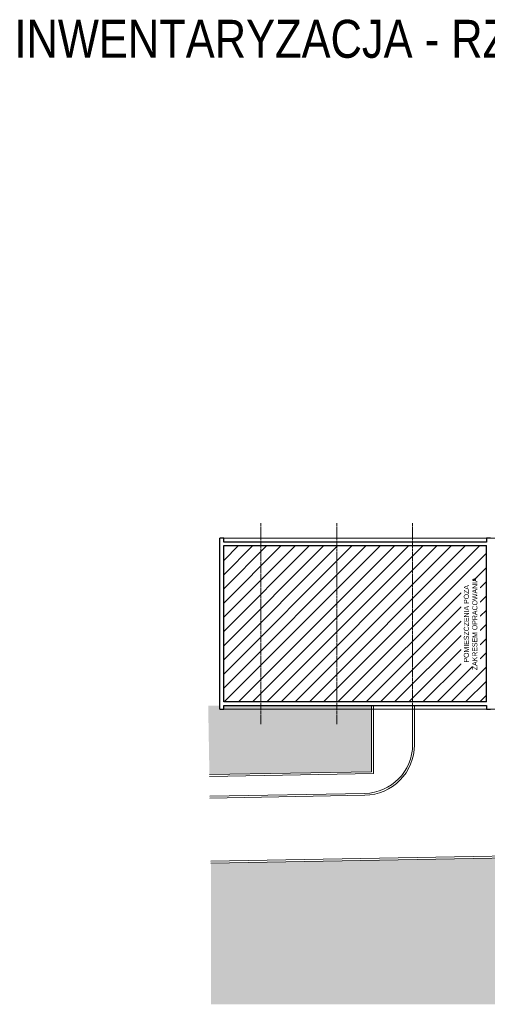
# Model space of a CAD drawing. Header units: millimetres. Extents: x -53179 to 121817, y -123620 to 254214.
# Tile 1 of 256: x -37229 to -240, y -123620 to -45786. Entities that reach past the tile are written whole.
import ezdxf

# ---------------------------------------------------------------- set-up
doc = ezdxf.new("R2010")
doc.units = ezdxf.units.MM
doc.linetypes.add('xref_ACAD-LSN_dyspozytornia_PW_rzuty_12$0$CENTER2', pattern=[28.575, 19.05, -3.175, 3.175, -3.175])
doc.linetypes.add('xref_ACAD-LSN_dyspozytornia_PW_rzuty_12$0$DASHED', pattern=[19.05, 12.7, -6.35])
for name, color, linetype, lineweight in [('xref', 8, 'Continuous', 13), ('xref_ACAD-LSN_dyspozytornia_PW_rzuty_12$0$A hatch', 8, 'Continuous', 5), ('xref_ACAD-LSN_dyspozytornia_PW_rzuty_12$0$A widok wyżej', 8, 'xref_ACAD-LSN_dyspozytornia_PW_rzuty_12$0$DASHED', 9), ('xref_ACAD-LSN_dyspozytornia_PW_rzuty_12$0$A zakres', 8, 'Continuous', 13), ('xref_ACAD-LSN_dyspozytornia_PW_rzuty_12$0$A-Wall', 8, 'Continuous', 25), ('xref_ACAD-LSN_dyspozytornia_PW_rzuty_12$0$S-Grid-Iden', 8, 'xref_ACAD-LSN_dyspozytornia_PW_rzuty_12$0$CENTER2', 9)]:
    doc.layers.add(name, color=color, linetype=linetype, lineweight=lineweight)
doc.styles.add('xref_ACAD-LSN_dyspozytornia_PW_rzuty_12$0$STYL ASA', font='ARIALN.TTF')

# ---------------------------------------------------------------- blocks, each defined once
blk = doc.blocks.new('xref_ACAD-LSN_dyspozytornia_PW_rzuty_12')
at = {"layer": 'xref_ACAD-LSN_dyspozytornia_PW_rzuty_12$0$A hatch'}
h = blk.add_hatch(dxfattribs=at)
h.set_pattern_fill('ANSI31', color=256, scale=25)
h.set_pattern_definition([(45, (0, -10000), (-56.1266, 56.1266), [])])
h.paths.add_polyline_path([(65352.7, 81953.2), (67430.7, 81953.2), (67430.7, 80717.2), (65352.7, 80717.2)])
h.paths.add_polyline_path([(67381.1, 81017.9), (67381.1, 81651.6), (67230.5, 81651.6), (67230.5, 81017.9)], flags=16)
at = {"layer": 'xref_ACAD-LSN_dyspozytornia_PW_rzuty_12$0$A hatch', "transparency": 33554495}
h = blk.add_hatch(dxfattribs=at)
h.set_pattern_fill('GRASS', color=256, scale=4)
h.set_pattern_definition([(90, (0, -10000), (-71.84205, 71.84205), [19.05, -124.6341]), (45, (0, -10000), (-71.84205, 71.84205), [19.05, -82.55]), (135, (0, -10000), (-71.84205, -71.84205), [19.05, -82.55])])
edge = h.paths.add_edge_path()
edge.add_spline(control_points=[(73831.5, 78934.7), (73821.4, 78950.9), (73811.2, 78967.1), (73777.9, 79019.7), (73754.3, 79055.7), (73718.4, 79105.4), (73707.4, 79120), (73684.5, 79148.7), (73672.7, 79162.8), (73654.4, 79183.4), (73648.1, 79190.1), (73632.7, 79206.4), (73623.4, 79215.8), (73602.5, 79235.9), (73590.9, 79246.5), (73522.6, 79306.1), (73459.4, 79350), (73322.2, 79426.9), (73248.2, 79459.9), (73070, 79523.2), (72963.1, 79549.8), (72743.3, 79584.7), (72630.3, 79593.1), (72404.9, 79591.7), (72292.4, 79581.9), (72113.1, 79551), (72044.1, 79535), (71910.9, 79495.5), (71846.7, 79472), (71725, 79417.5), (71667.5, 79386.5), (71560.8, 79317.1), (71511.7, 79278.7), (71449.3, 79219.1), (71431.8, 79201), (71407, 79172.8), (71399, 79163.2), (71383.4, 79143.8), (71375.9, 79133.9), (71359, 79110.8), (71349.9, 79097.5), (71316.2, 79045.2), (71294.2, 79004.5), (71248.1, 78905.3), (71225.8, 78845.3), (71186.7, 78721.6), (71169.7, 78657.8), (71142.4, 78545.8), (71131.5, 78498.1), (71120.5, 78450.3)], knot_values=[0, 0, 0, 0, 57.207065, 57.207065, 187.181956, 187.181956, 242.95388, 242.95388, 298.725803, 298.725803, 326.611765, 326.611765, 366.532108, 366.532108, 413.640335, 413.640335, 636.601339, 636.601339, 859.562342, 859.562342, 1147.4948, 1147.4948, 1435.427258, 1435.427258, 1723.359715, 1723.359715, 1909.892427, 1909.892427, 2096.425139, 2096.425139, 2282.95785, 2282.95785, 2469.490562, 2469.490562, 2547.228377, 2547.228377, 2586.097284, 2586.097284, 2624.966192, 2624.966192, 2675.594063, 2675.594063, 2819.436148, 2819.436148, 3012.724073, 3012.724073, 3206.011998, 3206.011998, 3347.114496, 3347.114496, 3347.114496, 3347.114496], degree=3, periodic=0)
edge.add_line((71120.5, 78450.3), (73831.5, 78934.7))
h.paths.add_polyline_path([(69699.2, 79521.8), (65252.1, 79442.8), (65252.1, 78327.2), (70701.7, 78327.2), (70701.7, 78536.9, 0.419422)])
h.paths.add_polyline_path([(66521.6, 80689.2), (65352.7, 80689.2), (65352.7, 80659.2), (65323.2, 80659.2), (65323.2, 80689.2), (65229.9, 80689.2), (65239.6, 80142.7), (66521.6, 80165.5)])
edge = h.paths.add_edge_path()
edge.add_line((67744.6, 80689.2), (68718.7, 80689.2))
edge.add_line((68718.7, 80689.2), (68718.7, 80265.3))
edge.add_arc((68483.7, 80265.3), 235, -15.04019, 0, ccw=False)
edge.add_line((68710.7, 80204.3), (67744.6, 80187.2))
edge.add_line((67744.6, 80187.2), (67744.6, 80689.2))
edge = h.paths.add_edge_path()
edge.add_line((69340.2, 80689.2), (69815.7, 80689.2))
edge.add_line((69815.7, 80689.2), (69815.7, 80223.9))
edge.add_line((69815.7, 80223.9), (69350.6, 80215.7))
edge.add_arc((69575.2, 80284.7), 235, 180, 197.07407, ccw=False)
edge.add_line((69340.2, 80284.7), (69340.2, 80689.2))
edge = h.paths.add_edge_path()
edge.add_line((70216.7, 80539.2), (71051.7, 80539.2))
edge.add_line((71051.7, 80539.2), (71051.7, 80689.2))
edge.add_line((71051.7, 80689.2), (71234.7, 80689.2))
edge.add_line((71234.7, 80689.2), (71234.7, 80313))
edge.add_arc((71169.7, 80313), 65, 271.01694, 360, ccw=False)
edge.add_line((71170.8, 80248), (70216.7, 80231.1))
edge.add_line((70216.7, 80231.1), (70216.7, 80539.2))
edge = h.paths.add_edge_path()
edge.add_line((72662.7, 80689.2), (72890.7, 80689.2))
edge.add_line((72890.7, 80689.2), (72890.7, 80659.2))
edge.add_line((72890.7, 80659.2), (72903.7, 80659.2))
edge.add_line((72903.7, 80659.2), (72901.8, 80108.7))
edge.add_arc((72897.7, 80343.7), 235, 180, 271.01694, ccw=False)
edge.add_line((72662.7, 80343.7), (72662.7, 80689.2))
at = {"layer": 'xref_ACAD-LSN_dyspozytornia_PW_rzuty_12$0$A hatch'}
for points in [[(66521.6, 80689.2), (66521.6, 80165.5), (65239.6, 80142.7)], [(66536.6, 80689.2), (66536.6, 80150.7), (65239.9, 80127.7)]]:
    blk.add_lwpolyline(points, dxfattribs=at)
for points in [[(66846.7, 80689.2), (66846.7, 80379.4, -0.409025), (66468.5, 79994.5), (65242.7, 79972.7)], [(66861.7, 80689.2), (66861.7, 80379.4, -0.409025), (66468.8, 79979.5), (65242.9, 79957.7)], [(65251.8, 79457.8), (69698.9, 79536.8, -0.419422), (70716.7, 78536.9), (70716.7, 78327.2)], [(65252.1, 79442.8), (69699.2, 79521.8, -0.419422), (70701.7, 78536.9), (70701.7, 78327.2)]]:
    blk.add_lwpolyline(points, format="xyb", dxfattribs=at)
at = {"layer": 'xref_ACAD-LSN_dyspozytornia_PW_rzuty_12$0$A widok wyżej', "ltscale": 0.4}
for points in [[(65352.7, 82011.2), (72855.7, 82011.2)], [(65352.7, 80659.2), (72855.7, 80659.2)]]:
    blk.add_lwpolyline(points, dxfattribs=at)
at = {"layer": 'xref_ACAD-LSN_dyspozytornia_PW_rzuty_12$0$A-Wall', "linetype": 'Continuous', "lineweight": 25}
for p, q in [((65323.2, 80659.2), (65323.2, 82011.2)), ((65352.7, 82011.2), (65323.2, 82011.2)), ((65352.7, 81981.2), (65352.7, 82011.2)), ((67430.7, 81981.2), (65352.7, 81981.2)), ((67461.7, 82011.2), (67430.7, 82011.2)), ((67430.7, 82011.2), (67430.7, 81981.2)), ((65352.7, 80717.2), (65352.7, 81953.2)), ((65352.7, 81953.2), (67430.7, 81953.2)), ((67430.7, 80717.2), (65352.7, 80717.2)), ((65323.2, 80659.2), (65352.7, 80659.2)), ((65352.7, 80659.2), (65352.7, 80689.2)), ((65352.7, 80689.2), (67430.7, 80689.2)), ((67430.7, 80689.2), (67430.7, 80659.2)), ((67430.7, 80659.2), (67461.7, 80659.2))]:
    blk.add_line(p, q, dxfattribs=at)
at = {"layer": 'xref_ACAD-LSN_dyspozytornia_PW_rzuty_12$0$S-Grid-Iden'}
for points in [[(65646.2, 82131.2), (65646.2, 80539.2)], [(66246.2, 82131.2), (66246.2, 80539.2)], [(66846.2, 82131.2), (66846.2, 80539.2)]]:
    blk.add_lwpolyline(points, dxfattribs=at)
at = {"layer": 'xref_ACAD-LSN_dyspozytornia_PW_rzuty_12$0$A zakres', "linetype": 'xref_ACAD-LSN_dyspozytornia_PW_rzuty_12$0$DASHED', "insert": (63697.5, 85805.3), "char_height": 300, "attachment_point": 7, "style": 'xref_ACAD-LSN_dyspozytornia_PW_rzuty_12$0$STYL ASA'}
blk.add_mtext_dynamic_manual_height_columns('\\pxql;INWENTARYZACJA - RZUT PARTERU', width=8373.146, gutter_width=1, heights=[0], dxfattribs=at)
at = {"layer": 'xref_ACAD-LSN_dyspozytornia_PW_rzuty_12$0$A hatch', "insert": (67305.7, 81335.2), "char_height": 40, "attachment_point": 5, "rotation": 90, "style": 'xref_ACAD-LSN_dyspozytornia_PW_rzuty_12$0$STYL ASA', "bg_fill": 2}
blk.add_mtext_dynamic_manual_height_columns('\\pxqc;POMIESZCZENIA POZA ZAKRESEM OPRACOWANIA', width=633.954, gutter_width=1, heights=[0], dxfattribs=at)
at = {"layer": 'xref_ACAD-LSN_dyspozytornia_PW_rzuty_12$0$A-Wall', "linetype": 'Continuous', "lineweight": 25}
blk.add_line((67430.7, 80717.2), (67430.7, 81953.2), dxfattribs=at)

msp = doc.modelspace()

# ---------------------------------------------------------------- block references
at = {"layer": 'xref', "xscale": 10, "yscale": 10, "zscale": 10}
msp.add_blockref('xref_ACAD-LSN_dyspozytornia_PW_rzuty_12', (-674617, -906892), dxfattribs=at)

doc.saveas('drawing.dxf')
